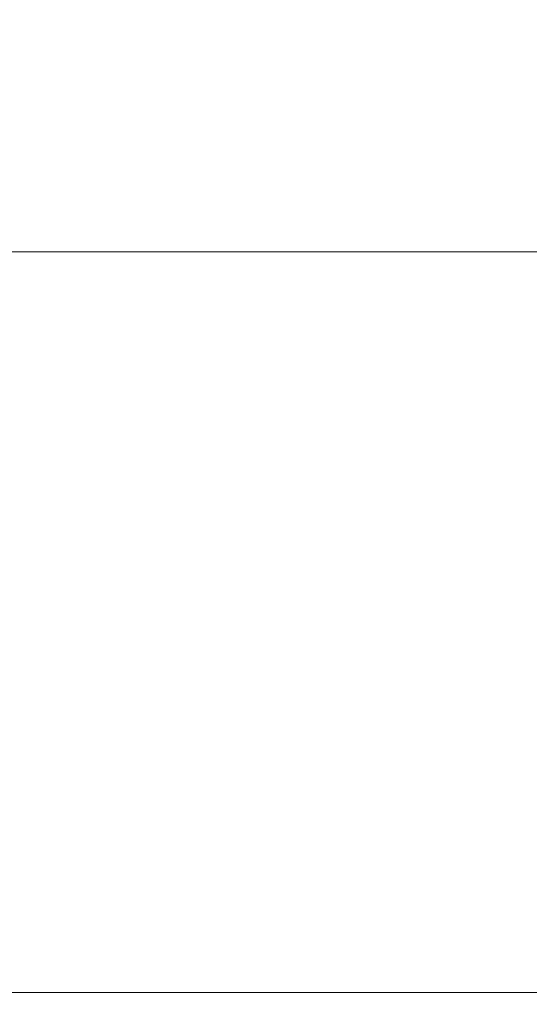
# Model space of a CAD drawing. Header units: centimetres. Extents: x -17.4 to 18.6, y -72.7 to -70.7.
# Tile 58 of 256: x -17.418782 to -17.418645, y -71.216253 to -71.215988. Entities that reach past the tile are written whole.
import ezdxf

# ---------------------------------------------------------------- set-up
doc = ezdxf.new("R2010")
doc.units = ezdxf.units.CM
doc.header["$LTSCALE"] = 2.54
doc.layers.add('Lucido design-1', color=7, linetype='Continuous')

# ---------------------------------------------------------------- blocks, each defined once
blk = doc.blocks.new('Gruppo-7-1')
at = {"color": 178, "linetype": 'Continuous', "lineweight": 9}
for points in [[(18.58108023, -71.21624979, -1972.53717339), (-17.41891977, -71.21624979, -1972.53717339), (-17.41891977, -71.21472129, -1972.53716173), (18.58108023, -71.21472129, -1972.53716173)], [(18.58108023, -71.21521629, -1972.31800016), (-17.41891977, -71.21521629, -1972.31800016), (-17.41891977, -71.21605024, -1972.31791915), (18.58108023, -71.21605024, -1972.31791915)], [(18.58108023, -71.21605024, -1972.31791915), (-17.41891977, -71.21605024, -1972.31791915), (-17.41891977, -71.21688394, -1972.31783567), (18.58108023, -71.21688394, -1972.31783567)], [(18.58108023, -71.21777832, -1972.53718039), (-17.41891977, -71.21777832, -1972.53718039), (-17.41891977, -71.21624979, -1972.53717339), (18.58108023, -71.21624979, -1972.53717339)]]:
    blk.add_3dface(points, dxfattribs=at)
blk = doc.blocks.new('Gruppo-8-1')
at = {"color": 1}
blk.add_blockref('Gruppo-7-1', (0, 0), dxfattribs=at)

msp = doc.modelspace()

# ---------------------------------------------------------------- block references
at = {"layer": 'Lucido design-1', "color": 1, "true_color": 0xff0000}
msp.add_blockref('Gruppo-8-1', (0, 0), dxfattribs=at)

doc.saveas('drawing.dxf')
